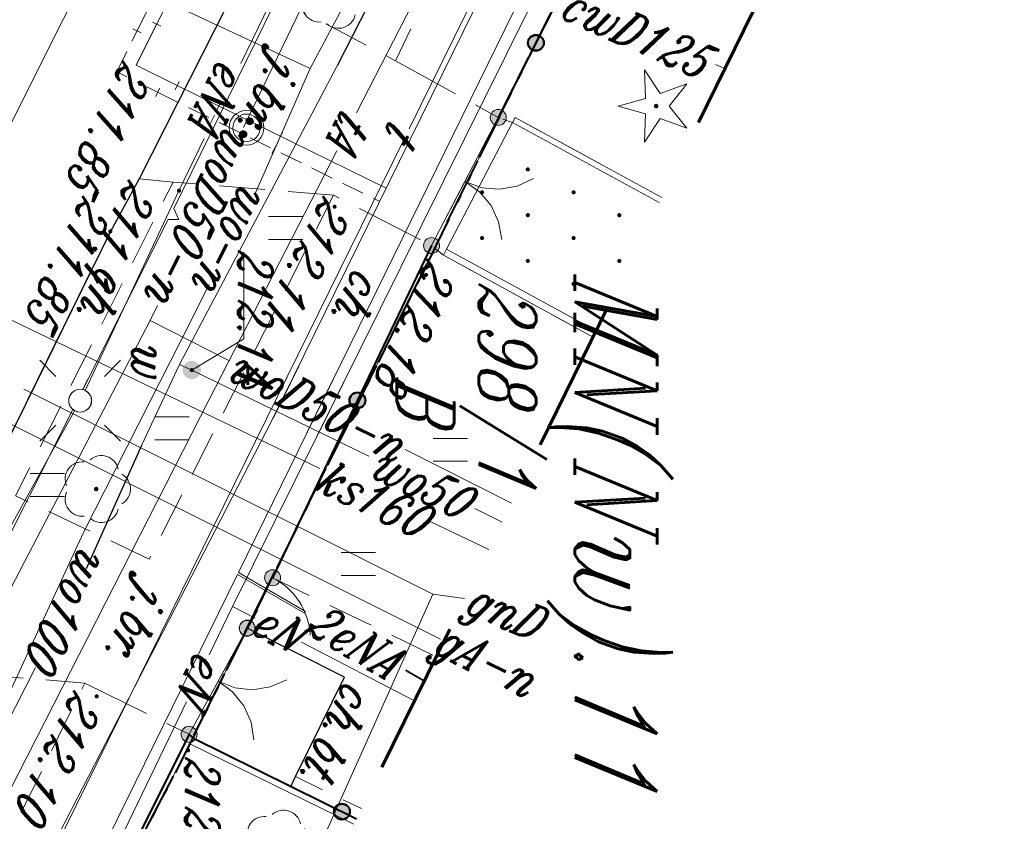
# Model space of a CAD drawing. Header units: millimetres. Extents: x -9598 to -9388, y -264557 to -264347.
# Tile 12 of 44: x -9487 to -9466, y -264483 to -264466. Entities that reach past the tile are written whole.
import ezdxf
from ezdxf.enums import TextEntityAlignment as Align

# ---------------------------------------------------------------- set-up
doc = ezdxf.new("R2010")
doc.units = ezdxf.units.MM
for name, pattern in [('DASHED2', [0.375, 0.25, -0.125]), ('Rakowicka 531_1 wstępna wersja$0$DGN Style 5', [7.845798, 3.362485, -4.483313]), ('Rakowicka 531_1 wstępna wersja$0$KTCR02-500', [1.5, 1, -0.5]), ('Rakowicka 531_1 wstępna wersja$0$KTJZ01-500', [2, 1.5, -0.5]), ('Rakowicka 531_1 wstępna wersja$0$PTTU04-500', [1.5, 1, -0.5])]:
    doc.linetypes.add(name, pattern=pattern)
doc.layers.get('0').update_dxf_attribs({"color": 20, "lineweight": 35})
for name, color, linetype, lineweight in [('-- CO_p', 51, 'DASHED2', 9), ('-- CO_z', 51, 'Continuous', 9), ('Rakowicka 531_1 wstępna wersja$0$EGBD03', 250, 'Continuous', 0), ('Rakowicka 531_1 wstępna wersja$0$EGBU01', 250, 'Continuous', 0), ('Rakowicka 531_1 wstępna wersja$0$EPGPO_216', 7, 'Continuous', 0), ('Rakowicka 531_1 wstępna wersja$0$EPUPZ_251', 7, 'Continuous', 0), ('Rakowicka 531_1 wstępna wersja$0$GESIWP', 250, 'Continuous', 13), ('Rakowicka 531_1 wstępna wersja$0$GSLKBR', 250, 'Continuous', 13), ('Rakowicka 531_1 wstępna wersja$0$GSLKFU', 250, 'Continuous', 13), ('Rakowicka 531_1 wstępna wersja$0$GSSIMO', 250, 'Continuous', 13), ('Rakowicka 531_1 wstępna wersja$0$GUPISL', 250, 'Continuous', 13), ('Rakowicka 531_1 wstępna wersja$0$KTCR02', 250, 'Continuous', 0), ('Rakowicka 531_1 wstępna wersja$0$KTJZ01', 250, 'Continuous', 0), ('Rakowicka 531_1 wstępna wersja$0$KTKR01', 250, 'Continuous', 0), ('Rakowicka 531_1 wstępna wersja$0$KTOK04', 250, 'Continuous', 0), ('Rakowicka 531_1 wstępna wersja$0$KTOK05_01', 250, 'Continuous', 0), ('Rakowicka 531_1 wstępna wersja$0$OBOP01_01', 250, 'Continuous', 0), ('Rakowicka 531_1 wstępna wersja$0$OBOP02_01', 250, 'Continuous', 0), ('Rakowicka 531_1 wstępna wersja$0$PTTU04', 250, 'Continuous', 0), ('Rakowicka 531_1 wstępna wersja$0$RTPW02', 250, 'Continuous', 0), ('Rakowicka 531_1 wstępna wersja$0$SUOP03_18', 250, 'Continuous', 0), ('Rakowicka 531_1 wstępna wersja$0$SUPC_01', 250, 'Continuous', 0), ('Rakowicka 531_1 wstępna wersja$0$SUPE_01', 250, 'Continuous', 0), ('Rakowicka 531_1 wstępna wersja$0$SUPG_01', 250, 'Continuous', 0), ('Rakowicka 531_1 wstępna wersja$0$SUPK_01', 250, 'Continuous', 0), ('Rakowicka 531_1 wstępna wersja$0$SUPT_01', 250, 'Continuous', 0), ('Rakowicka 531_1 wstępna wersja$0$SUPW_01', 250, 'Continuous', 0), ('Rakowicka 531_1 wstępna wersja$0$SUSM04_01_E', 250, 'Continuous', 0), ('Rakowicka 531_1 wstępna wersja$0$SUUS15_03_E', 250, 'Continuous', 0), ('Rakowicka 531_1 wstępna wersja$0$SUUS25_W', 250, 'Continuous', 0), ('Rakowicka 531_1 wstępna wersja$0$Warstwa 5', 250, 'Continuous', 0)]:
    doc.layers.add(name, color=color, linetype=linetype, lineweight=lineweight)
doc.layers.add('-- RAMKA', color=11, linetype='Continuous')
for name, color, linetype, lineweight, true_color in [('Rakowicka 531_1 wstępna wersja$0$GEPPGD', 7, 'Continuous', 13, 0x008000), ('Rakowicka 531_1 wstępna wersja$0$GUPESH', 1, 'Continuous', 0, 0xff0000), ('Rakowicka 531_1 wstępna wersja$0$GUPWSH', 5, 'Continuous', 0, 0x0000ff)]:
    doc.layers.add(name, color=color, linetype=linetype, lineweight=lineweight, true_color=true_color)
doc.styles.add('Rakowicka 531_1 wstępna wersja$0$Style-ITALIC_1250 I 0.20944', font='ITALIC_1250.shx', dxfattribs={"oblique": 12})

# ---------------------------------------------------------------- blocks, each defined once
blk = doc.blocks.new('Rakowicka 531_1 wstępna wersja$0$GUPESH1')
at = {"layer": 'Rakowicka 531_1 wstępna wersja$0$GUPESH', "linetype": 'Continuous', "lineweight": 13}
blk.add_hatch(color=1, dxfattribs=at).paths.add_polyline_path([(0, -0.45), (-0.11647, -0.43467), (-0.225, -0.38971), (-0.3182, -0.3182), (-0.38971, -0.225), (-0.43467, -0.11647), (-0.45, 0), (-0.43467, 0.11647), (-0.38971, 0.225), (-0.3182, 0.3182), (-0.225, 0.38971), (-0.11647, 0.43467), (0, 0.45), (0.11647, 0.43467), (0.225, 0.38971), (0.3182, 0.3182), (0.38971, 0.225), (0.43467, 0.11647), (0.45, 0), (0.43467, -0.11647), (0.38971, -0.225), (0.3182, -0.3182), (0.225, -0.38971), (0.11647, -0.43467)])
blk = doc.blocks.new('Rakowicka 531_1 wstępna wersja$0$OBOP02_01')
at = {"layer": 'Rakowicka 531_1 wstępna wersja$0$OBOP02_01', "linetype": 'Continuous', "lineweight": 13}
h = blk.add_hatch(color=96, dxfattribs=at)
edge = h.paths.add_edge_path()
edge.add_arc((0, 0), 0.05, 0, 360)
at = {"layer": 'Rakowicka 531_1 wstępna wersja$0$OBOP02_01', "color": 96, "linetype": 'Continuous', "lineweight": 13}
for centre, start, end in [((0, 0.375), 30.1471, 149.8529), ((-0.357, 0.116), 102.1471, 221.8529), ((0.357, 0.116), 318.1471, 77.8529), ((-0.22, -0.303), 174.1472, 293.8529), ((0.22, -0.303), 246.1471, 5.8529)]:
    blk.add_arc(centre, 0.375, start, end, dxfattribs=at)
blk = doc.blocks.new('Rakowicka 531_1 wstępna wersja$0$GUPWSH1')
at = {"layer": 'Rakowicka 531_1 wstępna wersja$0$GUPWSH', "linetype": 'Continuous', "lineweight": 13}
blk.add_hatch(color=5, dxfattribs=at).paths.add_polyline_path([(0, -0.45), (-0.11647, -0.43467), (-0.225, -0.38971), (-0.3182, -0.3182), (-0.38971, -0.225), (-0.43467, -0.11647), (-0.45, 0), (-0.43467, 0.11647), (-0.38971, 0.225), (-0.3182, 0.3182), (-0.225, 0.38971), (-0.11647, 0.43467), (0, 0.45), (0.11647, 0.43467), (0.225, 0.38971), (0.3182, 0.3182), (0.38971, 0.225), (0.43467, 0.11647), (0.45, 0), (0.43467, -0.11647), (0.38971, -0.225), (0.3182, -0.3182), (0.225, -0.38971), (0.11647, -0.43467)])
blk = doc.blocks.new('Rakowicka 531_1 wstępna wersja$0$OBOP01_01_1')
at = {"layer": 'Rakowicka 531_1 wstępna wersja$0$OBOP01_01', "linetype": 'Continuous', "lineweight": 13}
h = blk.add_hatch(color=96, dxfattribs=at)
edge = h.paths.add_edge_path()
edge.add_arc((0, 0), 0.05, 0, 360)
at = {"layer": 'Rakowicka 531_1 wstępna wersja$0$OBOP01_01', "color": 96, "linetype": 'Continuous', "lineweight": 13, "flags": 128}
blk.add_lwpolyline([(0, -0.829), (-0.167, -0.23), (-0.788, -0.256), (-0.271, 0.088), (-0.487, 0.671), (0, 0.285), (0.487, 0.671), (0.271, 0.088), (0.788, -0.256), (0.167, -0.23), (0, -0.829)], close=True, dxfattribs=at)
blk = doc.blocks.new('Rakowicka 531_1 wstępna wersja$0$GUPISL1_10')
at = {"color": 0, "flags": 128}
for points in [[(-8.83883, 8.83883), (-5.3033, 5.3033)], [(8.83883, 8.83883), (5.3033, 5.3033)], [(-8.83883, -8.83883), (-5.3033, -5.3033)], [(8.83883, -8.83883), (5.3033, -5.3033)]]:
    blk.add_lwpolyline(points, dxfattribs=at)
blk.add_lwpolyline([(0, 2.5), (0.85505, 2.34922), (1.60697, 1.9151), (2.16507, 1.25), (2.41482, 0.64705), (2.5, 0), (2.41482, -0.64705), (2.16507, -1.25), (1.70042, -1.83262), (1.0847, -2.25242), (0.3726, -2.47207), (-0.3726, -2.47207), (-1.0847, -2.25242), (-1.70042, -1.83262), (-2.16507, -1.25), (-2.43732, -0.5563), (-2.493, 0.18682), (-2.32718, 0.91335), (-1.95458, 1.55872), (-1.4083, 2.0656), (-0.7369, 2.38893), (0, 2.5)], close=True, dxfattribs=at)
blk = doc.blocks.new('Rakowicka 531_1 wstępna wersja$0$GSLKBR1')
at = {"layer": 'Rakowicka 531_1 wstępna wersja$0$GSLKBR', "color": 250, "linetype": 'Continuous', "lineweight": 13, "flags": 128}
for points in [[(12.99038, 7.5), (10.6066, 4.3934), (7.5, 2.00962), (3.88229, 0.51111), (0, 0)], [(0, 0), (3.88229, -0.51111), (7.5, -2.00962), (10.6066, -4.3934), (12.99038, -7.5)]]:
    blk.add_lwpolyline(points, dxfattribs=at)
blk = doc.blocks.new('Rakowicka 531_1 wstępna wersja$0$GESIWP1')
blk.add_hatch(color=0).paths.add_polyline_path([(0, -0.45), (-0.11647, -0.43467), (-0.225, -0.38971), (-0.3182, -0.3182), (-0.38971, -0.225), (-0.43467, -0.11647), (-0.45, 0), (-0.43467, 0.11647), (-0.38971, 0.225), (-0.3182, 0.3182), (-0.225, 0.38971), (-0.11647, 0.43467), (0, 0.45), (0.11647, 0.43467), (0.225, 0.38971), (0.3182, 0.3182), (0.38971, 0.225), (0.43467, 0.11647), (0.45, 0), (0.43467, -0.11647), (0.38971, -0.225), (0.3182, -0.3182), (0.225, -0.38971), (0.11647, -0.43467)])
blk = doc.blocks.new('Rakowicka 531_1 wstępna wersja$0$RTPW02')
at = {"layer": 'Rakowicka 531_1 wstępna wersja$0$Warstwa 5', "linetype": 'Continuous', "lineweight": 13}
h = blk.add_hatch(color=250, dxfattribs=at)
edge = h.paths.add_edge_path()
edge.add_arc((0, 0), 0.045, 0, 360)
blk = doc.blocks.new('Rakowicka 531_1 wstępna wersja$0$SUUS25')
at = {"layer": 'Rakowicka 531_1 wstępna wersja$0$SUUS25_W', "linetype": 'Continuous', "lineweight": 13}
h = blk.add_hatch(color=250, dxfattribs=at)
edge = h.paths.add_edge_path()
edge.add_arc((0, 0), 0.2, 0, 360)
blk = doc.blocks.new('Rakowicka 531_1 wstępna wersja$0$PTTU04_01')
at = {"layer": 'Rakowicka 531_1 wstępna wersja$0$PTTU04', "color": 250, "linetype": 'Continuous', "lineweight": 13}
for p, q in [((-0.25, -0.375), (-0.25, 0.375)), ((0.25, -0.375), (0.25, 0.375))]:
    blk.add_line(p, q, dxfattribs=at)
blk = doc.blocks.new('Rakowicka 531_1 wstępna wersja$0$RTPW02_1')
at = {"layer": 'Rakowicka 531_1 wstępna wersja$0$RTPW02', "linetype": 'Continuous', "lineweight": 13}
h = blk.add_hatch(color=250, dxfattribs=at)
edge = h.paths.add_edge_path()
edge.add_arc((0, 0), 0.045, 0, 360)
blk = doc.blocks.new('Rakowicka 531_1 wstępna wersja$0$510_2')
at = {"layer": 'Rakowicka 531_1 wstępna wersja$0$SUSM04_01_E', "color": 250, "linetype": 'Continuous', "lineweight": 13}
blk.add_circle((0, 0), 0.25, dxfattribs=at)
blk = doc.blocks.new('Rakowicka 531_1 wstępna wersja')
at = {"layer": 'Rakowicka 531_1 wstępna wersja$0$KTOK04', "linetype": 'Continuous', "lineweight": 13}
h = blk.add_hatch(color=250, dxfattribs=at)
edge = h.paths.add_edge_path()
edge.add_arc((7425370.748, 5549054.616), 0.175, 0, 360)
h = blk.add_hatch(color=250, dxfattribs=at)
edge = h.paths.add_edge_path()
edge.add_arc((7425371.85, 5549054.061), 0.17, 0, 360)
at = {"layer": 'Rakowicka 531_1 wstępna wersja$0$KTOK05_01', "linetype": 'Continuous', "lineweight": 40}
h = blk.add_hatch(color=250, dxfattribs=at)
edge = h.paths.add_edge_path()
edge.add_arc((7425359.059, 5549060.372), 0.17, 0, 360)
at = {"layer": 'Rakowicka 531_1 wstępna wersja$0$KTOK05_01', "linetype": 'Continuous', "lineweight": 13}
h = blk.add_hatch(color=250, dxfattribs=at)
edge = h.paths.add_edge_path()
edge.add_arc((7425360.69, 5549059.55), 0.175, 0, 360)
h = blk.add_hatch(color=250, dxfattribs=at)
edge = h.paths.add_edge_path()
edge.add_arc((7425363.49, 5549058.09), 0.175, 0, 360)
at = {"layer": 'Rakowicka 531_1 wstępna wersja$0$KTOK05_01', "linetype": 'Continuous', "lineweight": 40}
h = blk.add_hatch(color=250, dxfattribs=at)
edge = h.paths.add_edge_path()
edge.add_arc((7425366.872, 5549056.471), 0.17, 0, 360)
h = blk.add_hatch(color=250, dxfattribs=at)
edge = h.paths.add_edge_path()
edge.add_arc((7425375.86, 5549056.131), 0.17, 0, 360)
at = {"layer": 'Rakowicka 531_1 wstępna wersja$0$KTOK05_01', "linetype": 'Continuous', "lineweight": 13}
h = blk.add_hatch(color=250, dxfattribs=at)
edge = h.paths.add_edge_path()
edge.add_arc((7425371.85, 5549054.061), 0.175, 0, 360)
h = blk.add_hatch(color=250, dxfattribs=at)
edge = h.paths.add_edge_path()
edge.add_arc((7425374.17, 5549052.79), 0.175, 0, 360)
at = {"layer": 'Rakowicka 531_1 wstępna wersja$0$EGBD03', "color": 96, "linetype": 'Continuous', "lineweight": 13, "flags": 128}
for points in [[(7425377.48, 5549032.21), (7425364.05, 5549039.31), (7425363.81, 5549038.86), (7425355.7, 5549042.97), (7425349.9, 5549045.91), (7425316.05, 5549062.26), (7425311.57, 5549064.57), (7425306.63, 5549067.13), (7425295.44, 5549072.28), (7425303.71, 5549087.75), (7425305.85, 5549086.73), (7425311.48, 5549083.92), (7425328.84, 5549075.25), (7425337.39, 5549070.98), (7425355.94, 5549061.91), (7425374.38, 5549052.81), (7425383.03, 5549048.34)], [(7425376.136, 5549056.393), (7425374.38, 5549052.81), (7425355.94, 5549061.91), (7425357.674, 5549065.46)], [(7425384.858, 5549052.109), (7425383.03, 5549048.34), (7425374.38, 5549052.81), (7425376.136, 5549056.393)]]:
    blk.add_lwpolyline(points, dxfattribs=at)
at = {"layer": 'Rakowicka 531_1 wstępna wersja$0$EPGPO_216', "color": 8, "linetype": 'Continuous', "lineweight": 40}
for p, q in [((7425360.739, 5549059.542), (7425359.394, 5549060.205)), ((7425362.981, 5549058.435), (7425361.636, 5549059.099)), ((7425365.223, 5549057.329), (7425363.878, 5549057.993)), ((7425367.465, 5549056.223), (7425366.12, 5549056.886)), ((7425369.707, 5549055.116), (7425368.362, 5549055.78)), ((7425371.949, 5549054.01), (7425370.604, 5549054.674)), ((7425374.191, 5549052.903), (7425372.845, 5549053.567)), ((7425376.413, 5549051.759), (7425375.081, 5549052.448))]:
    blk.add_line(p, q, dxfattribs=at)
at = {"layer": 'Rakowicka 531_1 wstępna wersja$0$EPUPZ_251', "color": 8, "linetype": 'Continuous', "lineweight": 40}
for p, q in [((7425358.426, 5549060.683), (7425359.323, 5549060.241)), ((7425359.682, 5549060.064), (7425359.838, 5549059.986)), ((7425360.152, 5549059.831), (7425360.309, 5549059.754)), ((7425360.668, 5549059.577), (7425361.565, 5549059.134)), ((7425361.923, 5549058.957), (7425362.08, 5549058.88)), ((7425362.394, 5549058.725), (7425362.551, 5549058.647)), ((7425362.91, 5549058.47), (7425363.807, 5549058.028)), ((7425364.165, 5549057.851), (7425364.322, 5549057.773)), ((7425364.636, 5549057.619), (7425364.793, 5549057.541)), ((7425365.152, 5549057.364), (7425366.048, 5549056.922)), ((7425366.407, 5549056.745), (7425366.564, 5549056.667)), ((7425366.878, 5549056.512), (7425367.035, 5549056.435)), ((7425367.394, 5549056.258), (7425368.29, 5549055.815)), ((7425368.649, 5549055.638), (7425368.806, 5549055.561)), ((7425369.12, 5549055.406), (7425369.277, 5549055.328)), ((7425369.635, 5549055.151), (7425370.532, 5549054.709)), ((7425370.891, 5549054.532), (7425371.048, 5549054.454)), ((7425371.362, 5549054.3), (7425371.519, 5549054.222)), ((7425371.877, 5549054.045), (7425372.774, 5549053.603)), ((7425373.133, 5549053.425), (7425373.29, 5549053.348)), ((7425373.604, 5549053.193), (7425373.761, 5549053.116)), ((7425375.365, 5549052.301), (7425375.521, 5549052.22)), ((7425375.832, 5549052.06), (7425375.987, 5549051.979))]:
    blk.add_line(p, q, dxfattribs=at)
at = {"layer": 'Rakowicka 531_1 wstępna wersja$0$EPUPZ_251', "color": 8, "linetype": 'Continuous', "lineweight": 40, "flags": 128}
blk.add_lwpolyline([(7425374.119, 5549052.939), (7425374.38, 5549052.81), (7425375.01, 5549052.484)], dxfattribs=at)
at = {"layer": 'Rakowicka 531_1 wstępna wersja$0$GEPPGD', "color": 250, "linetype": 'Rakowicka 531_1 wstępna wersja$0$DGN Style 5', "lineweight": 70, "flags": 128}
blk.add_lwpolyline([(7425284.958, 5549147.04), (7425252.6, 5549083.92), (7425409.418, 5549006.623), (7425423.137, 5549033.307), (7425330.222, 5549078.944), (7425348.524, 5549115.33), (7425284.958, 5549147.04)], close=True, dxfattribs=at)
at = {"layer": 'Rakowicka 531_1 wstępna wersja$0$GESIWP', "color": 250, "linetype": 'Continuous', "lineweight": 13, "flags": 128}
blk.add_lwpolyline([(7425362.551, 5549063.065), (7425360.8, 5549059.86), (7425363.57, 5549058.42), (7425365.356, 5549061.687)], dxfattribs=at)
at = {"layer": 'Rakowicka 531_1 wstępna wersja$0$GSLKFU', "color": 250, "linetype": 'Continuous', "lineweight": 13, "flags": 128}
blk.add_lwpolyline([(7425371.45, 5549054.28), (7425370.748, 5549054.616)], dxfattribs=at)
at = {"layer": 'Rakowicka 531_1 wstępna wersja$0$GSSIMO', "color": 250, "linetype": 'Continuous', "lineweight": 13, "flags": 128}
for points in [[(7425362.438, 5549063.121), (7425360.69, 5549059.92), (7425360.8, 5549059.86), (7425362.551, 5549063.065)], [(7425365.356, 5549061.687), (7425363.57, 5549058.42), (7425363.7, 5549058.35), (7425365.489, 5549061.622)]]:
    blk.add_lwpolyline(points, dxfattribs=at)
at = {"layer": 'Rakowicka 531_1 wstępna wersja$0$KTCR02', "color": 250, "linetype": 'Rakowicka 531_1 wstępna wersja$0$KTCR02-500', "lineweight": 13, "flags": 128}
for points in [[(7425354.7, 5549059.6), (7425355.71, 5549062.06), (7425360.69, 5549059.55)], [(7425375.093, 5549055.117), (7425375.307, 5549055.012), (7425374.25, 5549052.87), (7425374.17, 5549052.79), (7425371.85, 5549054.061), (7425371.45, 5549054.28), (7425370.748, 5549054.616)], [(7425362.1, 5549052.44), (7425362.03, 5549051.7), (7425363.18, 5549051.07), (7425368.65, 5549048.38)]]:
    blk.add_lwpolyline(points, dxfattribs=at)
at = {"layer": 'Rakowicka 531_1 wstępna wersja$0$KTJZ01', "color": 250, "linetype": 'Rakowicka 531_1 wstępna wersja$0$KTJZ01-500', "lineweight": 13, "flags": 128}
for points in [[(7425302.84, 5549081.09), (7425303.26, 5549080.9), (7425315.16, 5549074.94), (7425320.45, 5549072.38), (7425324.79, 5549070.18), (7425329.97, 5549067.64), (7425348.54, 5549058.38), (7425354.22, 5549055.61), (7425357.67, 5549053.91), (7425362.03, 5549051.7), (7425363.18, 5549051.07), (7425368.65, 5549048.38), (7425372.69, 5549046.37), (7425377.06, 5549044.2), (7425384.6, 5549040.44), (7425387.82, 5549038.8), (7425393.82, 5549035.85), (7425394.13, 5549035.69), (7425398.63, 5549033.36), (7425412.124, 5549026.776), (7425418.203, 5549023.709)], [(7425359.45, 5549057.3), (7425360.69, 5549059.55), (7425363.49, 5549058.09), (7425362.39, 5549055.95)], [(7425362.03, 5549051.7), (7425357.67, 5549053.91), (7425357.98, 5549054.52)], [(7425373.05, 5549050.51), (7425374.17, 5549052.79), (7425371.85, 5549054.061), (7425371.45, 5549054.28)], [(7425374.17, 5549052.79), (7425376.64, 5549051.56), (7425377.897, 5549050.933), (7425379.73, 5549050.02)], [(7425373.05, 5549050.51), (7425373.151, 5549050.716)]]:
    blk.add_lwpolyline(points, dxfattribs=at)
at = {"layer": 'Rakowicka 531_1 wstępna wersja$0$KTKR01', "color": 250, "linetype": 'Continuous', "lineweight": 30, "flags": 128}
for points in [[(7425302.84, 5549081.09), (7425303.26, 5549080.9), (7425315.16, 5549074.94), (7425320.45, 5549072.38), (7425324.79, 5549070.18), (7425329.97, 5549067.64), (7425348.54, 5549058.38), (7425354.22, 5549055.61), (7425357.67, 5549053.91), (7425362.03, 5549051.7), (7425363.18, 5549051.07), (7425368.65, 5549048.38), (7425372.69, 5549046.37), (7425377.06, 5549044.2), (7425384.6, 5549040.44), (7425387.82, 5549038.8), (7425393.82, 5549035.85), (7425394.13, 5549035.69), (7425398.63, 5549033.36), (7425412.124, 5549026.776), (7425418.203, 5549023.709)], [(7425375.307, 5549055.012), (7425375.093, 5549055.117), (7425372.92, 5549056.19), (7425371.85, 5549054.061)]]:
    blk.add_lwpolyline(points, dxfattribs=at)
at = {"layer": 'Rakowicka 531_1 wstępna wersja$0$KTOK04', "color": 250, "linetype": 'Continuous', "lineweight": 13}
blk.add_line((7425370.748, 5549054.616), (7425371.85, 5549054.061), dxfattribs=at)
for centre, radius in [((7425370.748, 5549054.616), 0.175), ((7425371.85, 5549054.061), 0.175), ((7425371.85, 5549054.061), 0.17)]:
    blk.add_circle(centre, radius, dxfattribs=at)
blk.add_arc((7425372.088, 5549053.941), 1.5, 93.2629, 153.2629, dxfattribs=at)
at = {"layer": 'Rakowicka 531_1 wstępna wersja$0$KTOK05_01', "color": 250, "linetype": 'Continuous', "lineweight": 40}
for p, q in [((7425355.71, 5549062.06), (7425360.69, 5549059.55)), ((7425363.49, 5549058.09), (7425370.748, 5549054.616)), ((7425371.45, 5549054.28), (7425371.85, 5549054.061)), ((7425374.17, 5549052.79), (7425376.64, 5549051.56))]:
    blk.add_line(p, q, dxfattribs=at)
at = {"layer": 'Rakowicka 531_1 wstępna wersja$0$KTOK05_01', "color": 250, "linetype": 'Continuous', "lineweight": 13}
for p, q in [((7425363.49, 5549058.09), (7425360.69, 5549059.55)), ((7425374.17, 5549052.79), (7425371.85, 5549054.061))]:
    blk.add_line(p, q, dxfattribs=at)
at = {"layer": 'Rakowicka 531_1 wstępna wersja$0$KTOK05_01', "color": 250, "linetype": 'Continuous', "lineweight": 40, "flags": 128}
blk.add_lwpolyline([(7425374.17, 5549052.79), (7425374.25, 5549052.87), (7425376.017, 5549056.451)], dxfattribs=at)
at = {"layer": 'Rakowicka 531_1 wstępna wersja$0$KTOK05_01', "color": 250, "linetype": 'Continuous', "lineweight": 40}
for centre, radius in [((7425359.059, 5549060.372), 0.175), ((7425359.059, 5549060.372), 0.17), ((7425366.872, 5549056.471), 0.175), ((7425366.872, 5549056.471), 0.17), ((7425375.86, 5549056.131), 0.175), ((7425375.86, 5549056.131), 0.17)]:
    blk.add_circle(centre, radius, dxfattribs=at)
at = {"layer": 'Rakowicka 531_1 wstępna wersja$0$KTOK05_01', "color": 250, "linetype": 'Continuous', "lineweight": 13}
for centre in [(7425360.69, 5549059.55), (7425363.49, 5549058.09), (7425371.85, 5549054.061), (7425374.17, 5549052.79)]:
    blk.add_circle(centre, 0.175, dxfattribs=at)
at = {"layer": 'Rakowicka 531_1 wstępna wersja$0$PTTU04', "color": 250, "linetype": 'Rakowicka 531_1 wstępna wersja$0$PTTU04-500', "lineweight": 13, "flags": 128}
for points in [[(7425362.438, 5549063.121), (7425360.69, 5549059.92), (7425360.8, 5549059.86), (7425360.69, 5549059.55), (7425355.71, 5549062.06), (7425357.46, 5549065.566)], [(7425365.489, 5549061.622), (7425363.7, 5549058.35), (7425363.49, 5549058.09), (7425370.748, 5549054.616), (7425372.472, 5549058.192)], [(7425376.017, 5549056.451), (7425375.307, 5549055.012), (7425375.093, 5549055.117), (7425375.794, 5549056.561)], [(7425378.57, 5549047.8), (7425373.05, 5549050.51), (7425372.77, 5549047.1), (7425377.37, 5549044.82), (7425378.49, 5549046.94), (7425378.57, 5549047.8)]]:
    blk.add_lwpolyline(points, dxfattribs=at)
for points in [[(7425354.7, 5549059.6), (7425359.45, 5549057.3), (7425357.98, 5549054.52), (7425354.23, 5549056.36), (7425354.7, 5549059.6)], [(7425362.39, 5549055.95), (7425362.1, 5549052.44), (7425368.96, 5549049), (7425370.34, 5549051.92), (7425362.39, 5549055.95)]]:
    blk.add_lwpolyline(points, close=True, dxfattribs=at)
at = {"layer": 'Rakowicka 531_1 wstępna wersja$0$SUOP03_18', "color": 5, "linetype": 'Continuous', "lineweight": 30, "flags": 128}
for points in [[(7425356.93, 5549057.37), (7425359.56, 5549056.03)], [(7425367.86, 5549051.75), (7425370.55, 5549050.54)]]:
    blk.add_lwpolyline(points, dxfattribs=at)
at = {"layer": 'Rakowicka 531_1 wstępna wersja$0$SUPC_01', "color": 212, "linetype": 'Continuous', "lineweight": 13}
blk.add_line((7425366.126, 5549055.187), (7425367.265, 5549054.627), dxfattribs=at)
at = {"layer": 'Rakowicka 531_1 wstępna wersja$0$SUPC_01', "color": 212, "linetype": 'Continuous', "lineweight": 13, "flags": 128}
for points in [[(7425359.531, 5549064.296), (7425359.623, 5549064.503)], [(7425382.137, 5549046.989), (7425379.22, 5549048.46), (7425367.3, 5549054.61), (7425357.39, 5549059.48), (7425358.016, 5549060.889)]]:
    blk.add_lwpolyline(points, dxfattribs=at)
at = {"layer": 'Rakowicka 531_1 wstępna wersja$0$SUPE_01', "color": 1, "linetype": 'Continuous', "lineweight": 13}
for p, q in [((7425366.487, 5549056.166), (7425367.653, 5549055.588)), ((7425366.394, 5549055.948), (7425367.578, 5549055.368)), ((7425366.419, 5549050.573), (7425366.636, 5549050.465)), ((7425367.069, 5549050.247), (7425367.288, 5549050.137))]:
    blk.add_line(p, q, dxfattribs=at)
at = {"layer": 'Rakowicka 531_1 wstępna wersja$0$SUPE_01', "color": 1, "linetype": 'Continuous', "lineweight": 13, "flags": 128}
for points in [[(7425371.485, 5549055.337), (7425370.63, 5549053.87), (7425345.324, 5549066.286)], [(7425372.436, 5549053.23), (7425371.38, 5549053.74), (7425353.717, 5549062.498)], [(7425359.511, 5549053.92), (7425351.44, 5549057.84), (7425349.956, 5549058.667)], [(7425372.998, 5549057.934), (7425372.763, 5549057.531)], [(7425372.782, 5549057.52), (7425373.015, 5549057.926)], [(7425372.158, 5549055.245), (7425373.436, 5549057.719)], [(7425357.031, 5549055.223), (7425362.68, 5549052.46), (7425362.92, 5549052.57), (7425362.92, 5549052.33), (7425366.636, 5549050.465)], [(7425383.903, 5549047.342), (7425370.68, 5549053.85), (7425371.52, 5549055.317)], [(7425378.444, 5549055.259), (7425376.48, 5549051.28), (7425373.463, 5549052.735)], [(7425371.38, 5549053.74), (7425371.634, 5549054.232)], [(7425366.654, 5549050.516), (7425362.29, 5549052.57), (7425361.149, 5549053.124)], [(7425367.069, 5549050.247), (7425382.151, 5549042.676)], [(7425379.301, 5549043.671), (7425377.4, 5549044.59), (7425367.099, 5549050.289)]]:
    blk.add_lwpolyline(points, dxfattribs=at)
at = {"layer": 'Rakowicka 531_1 wstępna wersja$0$SUPG_01', "color": 52, "linetype": 'Continuous', "lineweight": 13, "flags": 128}
for points in [[(7425371.11, 5549058.12), (7425371.205, 5549058.814)], [(7425365.24, 5549044.589), (7425372.094, 5549058.288)], [(7425366.627, 5549049.177), (7425371.11, 5549058.12)], [(7425371.11, 5549058.12), (7425379.551, 5549054.333)]]:
    blk.add_lwpolyline(points, dxfattribs=at)
at = {"layer": 'Rakowicka 531_1 wstępna wersja$0$SUPK_01', "color": 36, "linetype": 'Continuous', "lineweight": 13, "flags": 128}
for points in [[(7425369.525, 5549058.076), (7425370.133, 5549059.341)], [(7425342.041, 5549058.274), (7425350.29, 5549054.18), (7425364.057, 5549047.272)], [(7425364.388, 5549047.385), (7425368.361, 5549055.652)]]:
    blk.add_lwpolyline(points, dxfattribs=at)
at = {"layer": 'Rakowicka 531_1 wstępna wersja$0$SUPT_01', "color": 30, "linetype": 'Continuous', "lineweight": 13}
blk.add_line((7425366.017, 5549055.101), (7425367.215, 5549054.511), dxfattribs=at)
at = {"layer": 'Rakowicka 531_1 wstępna wersja$0$SUPT_01', "color": 30, "linetype": 'Continuous', "lineweight": 13, "flags": 128}
for points in [[(7425360.586, 5549056.448), (7425348.73, 5549062.54), (7425343.948, 5549065.165)], [(7425360.939, 5549057.602), (7425348.479, 5549063.739)], [(7425407.609, 5549034.318), (7425388.84, 5549043.86), (7425361.21, 5549057.468)], [(7425382.099, 5549045.446), (7425366.85, 5549053.23), (7425361.421, 5549056.019)]]:
    blk.add_lwpolyline(points, dxfattribs=at)
at = {"layer": 'Rakowicka 531_1 wstępna wersja$0$SUPW_01', "color": 5, "linetype": 'Continuous', "lineweight": 13, "flags": 128}
for points in [[(7425367.944, 5549057.512), (7425369.119, 5549059.839)], [(7425369.236, 5549059.04), (7425369.53, 5549059.637)], [(7425352.684, 5549059.138), (7425358.92, 5549055.81), (7425359.62, 5549055.44), (7425362.34, 5549054.24), (7425362.374, 5549054.223)], [(7425360.911, 5549053.978), (7425353.306, 5549057.653)], [(7425357.801, 5549056.926), (7425359.56, 5549056.03), (7425366.09, 5549052.58), (7425367.86, 5549051.75), (7425370.125, 5549050.731)], [(7425366.09, 5549052.58), (7425366.21, 5549052.85), (7425368.094, 5549056.717)], [(7425359.62, 5549055.44), (7425356.955, 5549049.722)], [(7425365.13, 5549051.94), (7425365.999, 5549053.661)], [(7425364.337, 5549053.232), (7425365.53, 5549052.63), (7425369.76, 5549050.48), (7425373.165, 5549048.908)], [(7425365.13, 5549051.94), (7425364.796, 5549052.101)], [(7425372.357, 5549048.166), (7425365.13, 5549051.94)], [(7425372.709, 5549049.435), (7425376.16, 5549047.67), (7425378.79, 5549046.36), (7425380.1, 5549045.88), (7425383.273, 5549044.263)]]:
    blk.add_lwpolyline(points, dxfattribs=at)
at = {"layer": 'Rakowicka 531_1 wstępna wersja$0$SUUS25_W', "color": 5, "linetype": 'Continuous', "lineweight": 13, "flags": 128}
blk.add_lwpolyline([(7425366.21, 5549052.85), (7425365.526, 5549053.988), (7425363.633, 5549053.988)], dxfattribs=at)
at = {"layer": 'Rakowicka 531_1 wstępna wersja$0$GESIWP', "color": 250, "linetype": 'Continuous', "lineweight": 13, "xscale": 0.1, "yscale": 0.1, "zscale": 0.1}
for p in [(7425362.825, 5549062.195), (7425363.825, 5549062.195), (7425362.325, 5549061.195), (7425363.325, 5549061.195), (7425364.325, 5549061.195), (7425361.825, 5549060.195), (7425362.825, 5549060.195), (7425363.825, 5549060.195), (7425362.325, 5549059.195), (7425363.325, 5549059.195)]:
    blk.add_blockref('Rakowicka 531_1 wstępna wersja$0$GESIWP1', p, dxfattribs=at)
at = {"layer": 'Rakowicka 531_1 wstępna wersja$0$GUPISL', "color": 250, "linetype": 'Continuous', "lineweight": 13, "xscale": 0.1, "yscale": 0.1, "zscale": 0.1}
blk.add_blockref('Rakowicka 531_1 wstępna wersja$0$GUPISL1_10', (7425366.88, 5549050.41), dxfattribs=at)
at = {"layer": 'Rakowicka 531_1 wstępna wersja$0$KTOK05_01', "color": 250, "linetype": 'Continuous', "lineweight": 13, "xscale": 0.1, "yscale": 0.1, "zscale": 0.1}
for p, rotation in [((7425362.09, 5549058.82), 62.46117664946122), ((7425373.01, 5549053.425), 61.2863314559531)]:
    blk.add_blockref('Rakowicka 531_1 wstępna wersja$0$GSLKBR1', p, dxfattribs=dict(at, rotation=rotation))
at = {"layer": 'Rakowicka 531_1 wstępna wersja$0$OBOP01_01', "color": 96, "linetype": 'Continuous', "lineweight": 13}
blk.add_blockref('Rakowicka 531_1 wstępna wersja$0$OBOP01_01_1', (7425360.44, 5549063), dxfattribs=at)
at = {"layer": 'Rakowicka 531_1 wstępna wersja$0$OBOP02_01', "color": 96, "linetype": 'Continuous', "lineweight": 13}
for p in [(7425358.01, 5549055.94), (7425376.56, 5549054.74), (7425368.81, 5549050.76)]:
    blk.add_blockref('Rakowicka 531_1 wstępna wersja$0$OBOP02_01', p, dxfattribs=at)
at = {"layer": 'Rakowicka 531_1 wstępna wersja$0$PTTU04', "color": 250, "linetype": 'Continuous', "lineweight": 13}
for p in [(7425367.954, 5549058.503), (7425370.449, 5549056.489), (7425363.105, 5549054.901), (7425367.482, 5549052.42), (7425368.72, 5549049.691)]:
    blk.add_blockref('Rakowicka 531_1 wstępna wersja$0$PTTU04_01', p, dxfattribs=at)
at = {"layer": 'Rakowicka 531_1 wstępna wersja$0$RTPW02', "color": 250, "linetype": 'Continuous', "lineweight": 13}
blk.add_blockref('Rakowicka 531_1 wstępna wersja$0$RTPW02_1', (7425363.18, 5549051.07), dxfattribs=at)
at = {"layer": 'Rakowicka 531_1 wstępna wersja$0$SUSM04_01_E', "color": 250, "linetype": 'Continuous', "lineweight": 13}
blk.add_blockref('Rakowicka 531_1 wstępna wersja$0$510_2', (7425366.88, 5549050.41), dxfattribs=at)
at = {"layer": 'Rakowicka 531_1 wstępna wersja$0$SUUS15_03_E', "color": 1, "linetype": 'Continuous', "lineweight": 13, "xscale": 0.1, "yscale": 0.1, "zscale": 0.1}
blk.add_blockref('Rakowicka 531_1 wstępna wersja$0$GUPESH1', (7425362.29, 5549052.57), dxfattribs=at)
at = {"layer": 'Rakowicka 531_1 wstępna wersja$0$SUUS25_W', "color": 250, "linetype": 'Continuous', "lineweight": 13, "rotation": 63.69281538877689}
blk.add_blockref('Rakowicka 531_1 wstępna wersja$0$SUUS25', (7425366.21, 5549052.85), dxfattribs=at)
at = {"layer": 'Rakowicka 531_1 wstępna wersja$0$SUUS25_W', "color": 5, "linetype": 'Continuous', "lineweight": 13, "xscale": 0.1, "yscale": 0.1, "zscale": 0.1}
blk.add_blockref('Rakowicka 531_1 wstępna wersja$0$GUPWSH1', (7425366.21, 5549052.85), dxfattribs=at)
at = {"layer": 'Rakowicka 531_1 wstępna wersja$0$Warstwa 5', "color": 250, "linetype": 'Continuous', "lineweight": 13}
for p in [(7425364.13, 5549057.97), (7425362.64, 5549055.97), (7425374.52, 5549052.77), (7425362.3, 5549051.33), (7425373.34, 5549050.77)]:
    blk.add_blockref('Rakowicka 531_1 wstępna wersja$0$RTPW02', p, dxfattribs=at)
at = {"layer": 'Rakowicka 531_1 wstępna wersja$0$EGBD03', "color": 96, "linetype": 'Continuous', "lineweight": 30, "insert": (7425364.291, 5549058.708), "char_height": 1.25, "attachment_point": 7, "rotation": 359.9998, "line_spacing_factor": 0.6, "style": 'Rakowicka 531_1 wstępna wersja$0$Style-ITALIC_1250 I 0.20944'}
blk.add_mtext('\\H1x;\\W0.8;298/1', dxfattribs=at)
at = {"layer": 'Rakowicka 531_1 wstępna wersja$0$EGBU01', "color": 96, "linetype": 'Continuous', "lineweight": 30, "insert": (7425366.374, 5549057.334), "char_height": 1.25, "attachment_point": 7, "rotation": 359.9998, "line_spacing_factor": 0.6, "style": 'Rakowicka 531_1 wstępna wersja$0$Style-ITALIC_1250 I 0.20944'}
blk.add_mtext('\\H1x;\\W0.8;B', dxfattribs=at)
at = {"layer": 'Rakowicka 531_1 wstępna wersja$0$EPGPO_216', "color": 8, "linetype": 'Continuous', "lineweight": 30, "style": 'Rakowicka 531_1 wstępna wersja$0$Style-ITALIC_1250 I 0.20944', "oblique": 12, "width": 0.777778}
blk.add_text('MN(Nw).11', height=1.8, dxfattribs=at).set_placement((7425369.789, 5549062.125), align=Align.MIDDLE_CENTER)
at = {"layer": 'Rakowicka 531_1 wstępna wersja$0$KTCR02', "color": 250, "linetype": 'Continuous', "lineweight": 13, "style": 'Rakowicka 531_1 wstępna wersja$0$Style-ITALIC_1250 I 0.20944', "oblique": 12, "width": 0.8}
for s, rotation, p in [('ch.', 333.1187, (7425364.518, 5549056.13)), ('ch.bt.', 334.1194, (7425374.057, 5549055.683)), ('ch.', 333.3658, (7425364.472, 5549050.561))]:
    blk.add_text(s, height=0.75, rotation=rotation, dxfattribs=at).set_placement(p, align=Align.CENTER)
at = {"layer": 'Rakowicka 531_1 wstępna wersja$0$KTJZ01', "color": 250, "linetype": 'Continuous', "lineweight": 13, "style": 'Rakowicka 531_1 wstępna wersja$0$Style-ITALIC_1250 I 0.20944', "oblique": 12, "width": 0.8}
for rotation, p in [(333.1204, (7425360.097, 5549054.2)), (333.5485, (7425371.623, 5549051.305))]:
    blk.add_text('j.br.', height=0.75, rotation=rotation, dxfattribs=at).set_placement(p, align=Align.CENTER)
at = {"layer": 'Rakowicka 531_1 wstępna wersja$0$RTPW02', "color": 250, "linetype": 'Continuous', "lineweight": 13, "style": 'Rakowicka 531_1 wstępna wersja$0$Style-ITALIC_1250 I 0.20944', "oblique": 12, "width": 0.8}
blk.add_text('211.85', height=0.75, rotation=334.0026, dxfattribs=at).set_placement((7425362.39, 5549050.475))
at = {"layer": 'Rakowicka 531_1 wstępna wersja$0$SUPC_01', "color": 212, "linetype": 'Continuous', "lineweight": 13, "style": 'Rakowicka 531_1 wstępna wersja$0$Style-ITALIC_1250 I 0.20944', "oblique": 12, "width": 0.8}
blk.add_text('cwD125', height=0.75, rotation=66.0375, dxfattribs=at).set_placement((7425358.833, 5549062.566), align=Align.MIDDLE_CENTER)
at = {"layer": 'Rakowicka 531_1 wstępna wersja$0$SUPE_01', "color": 1, "linetype": 'Continuous', "lineweight": 13, "style": 'Rakowicka 531_1 wstępna wersja$0$Style-ITALIC_1250 I 0.20944', "oblique": 12, "width": 0.8}
for s, rotation, p in [('2eNA', 59.7722, (7425372.145, 5549056.422)), ('eN', 62.6733, (7425371.85, 5549054.762)), ('eNA', 334.0935, (7425360.285, 5549053.429)), ('eN', 334.2495, (7425372.984, 5549053.054))]:
    blk.add_text(s, height=0.75, rotation=rotation, dxfattribs=at).set_placement(p, align=Align.MIDDLE_CENTER)
at = {"layer": 'Rakowicka 531_1 wstępna wersja$0$SUPG_01', "color": 250, "linetype": 'Continuous', "lineweight": 13, "style": 'Rakowicka 531_1 wstępna wersja$0$Style-ITALIC_1250 I 0.20944', "oblique": 12, "width": 0.8}
blk.add_text('gA-n', height=0.75, rotation=63.4232, dxfattribs=at).set_placement((7425372.527, 5549059.276), align=Align.MIDDLE_CENTER)
at = {"layer": 'Rakowicka 531_1 wstępna wersja$0$SUPG_01', "color": 250, "linetype": 'Continuous', "lineweight": 13, "insert": (7425372.042, 5549059.455), "char_height": 0.75, "attachment_point": 8, "rotation": 67.4259, "line_spacing_factor": 0.6, "style": 'Rakowicka 531_1 wstępna wersja$0$Style-ITALIC_1250 I 0.20944'}
blk.add_mtext('\\H1x;\\W0.8;gnD', dxfattribs=at)
at = {"layer": 'Rakowicka 531_1 wstępna wersja$0$SUPK_01', "color": 36, "linetype": 'Continuous', "lineweight": 13, "style": 'Rakowicka 531_1 wstępna wersja$0$Style-ITALIC_1250 I 0.20944', "oblique": 12, "width": 0.8}
blk.add_text('ks160', height=0.75, rotation=64.3347, dxfattribs=at).set_placement((7425369.021, 5549056.826), align=Align.MIDDLE_CENTER)
at = {"layer": 'Rakowicka 531_1 wstępna wersja$0$SUPT_01', "color": 30, "linetype": 'Continuous', "lineweight": 13, "style": 'Rakowicka 531_1 wstępna wersja$0$Style-ITALIC_1250 I 0.20944', "oblique": 12, "width": 0.8}
for s, rotation, p in [('t', 333.7785, (7425361.039, 5549057.463)), ('tA', 332.806, (7425361.032, 5549056.29))]:
    blk.add_text(s, height=0.75, rotation=rotation, dxfattribs=at).set_placement(p, align=Align.MIDDLE_CENTER)
at = {"layer": 'Rakowicka 531_1 wstępna wersja$0$SUPW_01', "color": 5, "linetype": 'Continuous', "lineweight": 13, "style": 'Rakowicka 531_1 wstępna wersja$0$Style-ITALIC_1250 I 0.20944', "oblique": 12, "width": 0.8}
for s, rotation, p in [('wo50', 63.8088, (7425368.665, 5549057.879)), ('woD50-n', 63.2039, (7425366.972, 5549055.587)), ('wo-n', 333.2198, (7425363.355, 5549053.727)), ('woD50-n', 334.2137, (7425362.853, 5549053.039)), ('wo100', 332.9063, (7425371.443, 5549050.133))]:
    blk.add_text(s, height=0.75, rotation=rotation, dxfattribs=at).set_placement(p, align=Align.MIDDLE_CENTER)
at = {"layer": 'Rakowicka 531_1 wstępna wersja$0$SUUS15_03_E', "color": 1, "linetype": 'Continuous', "lineweight": 13, "insert": (7425362.028, 5549051.472), "char_height": 0.75, "attachment_point": 7, "rotation": 333.1778, "line_spacing_factor": 0.6, "style": 'Rakowicka 531_1 wstępna wersja$0$Style-ITALIC_1250 I 0.20944'}
blk.add_mtext('\\H1x;\\W0.8;211.1', dxfattribs=at)
at = {"layer": 'Rakowicka 531_1 wstępna wersja$0$SUUS25_W', "color": 5, "linetype": 'Continuous', "lineweight": 13, "insert": (7425363.581, 5549053.861), "char_height": 0.75, "attachment_point": 7, "rotation": 359.9998, "line_spacing_factor": 0.6, "style": 'Rakowicka 531_1 wstępna wersja$0$Style-ITALIC_1250 I 0.20944'}
blk.add_mtext('\\H1x;\\W0.8;212.14', dxfattribs=at)
at = {"layer": 'Rakowicka 531_1 wstępna wersja$0$SUUS25_W', "color": 250, "linetype": 'Continuous', "lineweight": 13, "insert": (7425365.605, 5549051.546), "char_height": 0.75, "attachment_point": 7, "rotation": 359.9998, "line_spacing_factor": 0.6, "style": 'Rakowicka 531_1 wstępna wersja$0$Style-ITALIC_1250 I 0.20944'}
blk.add_mtext('\\H1x;\\W0.8;w', dxfattribs=at)
at = {"layer": 'Rakowicka 531_1 wstępna wersja$0$Warstwa 5', "color": 250, "linetype": 'Continuous', "lineweight": 13, "char_height": 0.75, "attachment_point": 7, "line_spacing_factor": 0.6, "style": 'Rakowicka 531_1 wstępna wersja$0$Style-ITALIC_1250 I 0.20944'}
for s, insert, rotation in [('\\H1x;\\W0.8;212.18', (7425363.765, 5549057.994), 336.3069), ('\\H1x;\\W0.8;212.11', (7425362.389, 5549055.728), 333.0676), ('\\H1x;\\W0.8;212.71', (7425374.657, 5549052.703), 0.0248), ('\\H1x;\\W0.8;211.85', (7425359.426, 5549051.342), 334.4891), ('\\H1x;\\W0.8;212.10', (7425373.187, 5549050.276), 333.2144)]:
    blk.add_mtext(s, dxfattribs=dict(at, insert=insert, rotation=rotation))
blk = doc.blocks.new('-- 2500r_32-200')
at = {"color": 11}
for p, q in [((1, -0.1), (1, 0.1)), ((0.1, -1), (-0.1, -1))]:
    blk.add_line(p, q, dxfattribs=at)
at = {"lineweight": -2, "ltscale": 2}
blk.add_lwpolyline([(0, -1), (0, 0), (1, 0)], dxfattribs=at)
blk = doc.blocks.new('-- 4200_32-250')
at = {"linetype": 'Continuous'}
h = blk.add_hatch(color=251, dxfattribs=at)
edge = h.paths.add_edge_path()
edge.add_ellipse((0, 0), major_axis=(0.0583, 0.0583), ratio=1, start_angle=346.5245, end_angle=526.5245)
edge.add_ellipse((0, 0), major_axis=(0.0583, 0.0583), ratio=1, start_angle=166.5245, end_angle=346.5245)
at = {"color": 11, "linetype": 'Continuous', "lineweight": 0}
for p, q in [((-0.75, -0.1), (-0.75, 0.1)), ((0.75, -0.1), (0.75, 0.1))]:
    blk.add_line(p, q, dxfattribs=at)
at = {"color": 11, "lineweight": 25}
blk.add_ellipse((0, 0), major_axis=(-0.053, 0.053), ratio=1, start_param=4.477196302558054, end_param=10.76038160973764, dxfattribs=at)
blk = doc.blocks.new('-- S_600')
at = {"color": 11}
blk.add_ellipse((0, 0), major_axis=(-0.269, 0.269), ratio=1, start_param=3.926991, end_param=10.210176, dxfattribs=at)
at = {"color": 50}
blk.add_ellipse((0, 0), major_axis=(-0.212, 0.212), ratio=1, start_param=3.926991, end_param=10.210176, dxfattribs=at)

msp = doc.modelspace()

# ---------------------------------------------------------------- linework, layer by layer
at = {"layer": '-- CO_p', "ltscale": 2}
for p, q in [((-9484.614, -264465.972, -10.18), (-9451.937, -264400.2, -10.18)), ((-9484.164, -264467.312, -10.18), (-9479.31, -264469.697, -10.18))]:
    msp.add_line(p, q, dxfattribs=at)
at = {"layer": '-- CO_z'}
for p, q in [((-9484.63, -264466.722, -10.18), (-9451.651, -264400.343, -10.18)), ((-9483.734, -264467.167, -10.18), (-9479.169, -264469.41, -10.18))]:
    msp.add_line(p, q, dxfattribs=at)

# ---------------------------------------------------------------- block references
at = {"layer": '-- CO_p', "rotation": 63.580580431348}
msp.add_blockref('-- 2500r_32-200', (-9485.059, -264466.867, -10.18), dxfattribs=at)
at = {"layer": '-- CO_p', "ltscale": 2, "rotation": 333.8294456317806}
msp.add_blockref('-- 4200_32-250', (-9482.293, -264468.231, -10.18), dxfattribs=at)
at = {"layer": '-- CO_z'}
for name, p, rotation in [('-- 2500r_32-200', (-9484.63, -264466.722, -10.18), 63.580580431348), ('-- 4200_32-250', (-9482.152, -264467.944, -10.18), 333.8294456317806), ('-- S_600', (-9482.222, -264468.088, -10.18), 270)]:
    msp.add_blockref(name, p, dxfattribs=dict(at, rotation=rotation))
at = {"layer": '-- RAMKA', "rotation": 270}
msp.add_blockref('Rakowicka 531_1 wstępna wersja', (-5558536.267, 7160892.827), dxfattribs=at)

doc.saveas('drawing.dxf')
